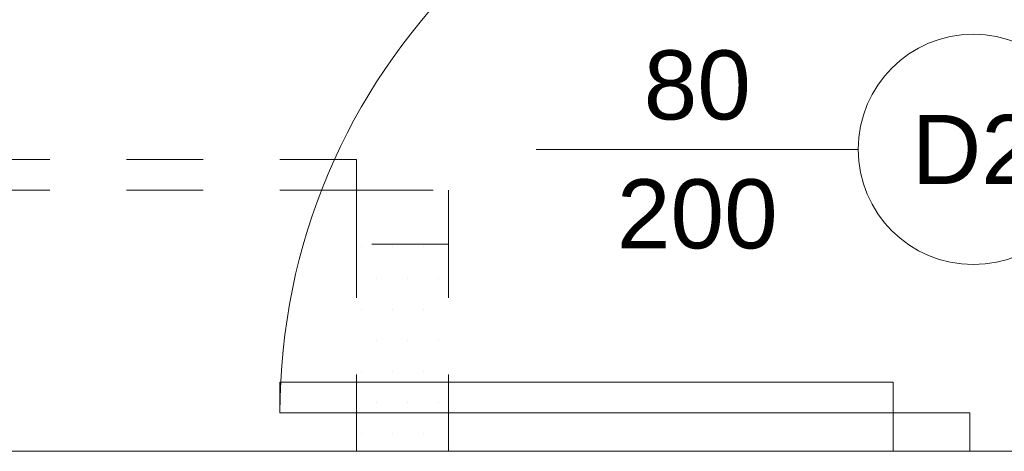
# Model space of a CAD drawing. Header units: millimetres. Extents: x -2274 to 12297, y -16157 to 26321.
# Tile 225 of 256: x -383 to -255, y -1070 to -1014. Entities that reach past the tile are written whole.
import ezdxf
from ezdxf.enums import TextEntityAlignment as Align

# ---------------------------------------------------------------- set-up
doc = ezdxf.new("R2010")
doc.units = ezdxf.units.MM
doc.linetypes.add('4002', pattern=[2, 1, -1])
doc.layers.add('-ŚCIANY NOŚNE', color=4, linetype='Continuous', lineweight=53)
doc.layers.add('DO USU', color=7, linetype='Continuous', true_color=0x969696)
doc.layers.add('ISTN. BUD', color=253, linetype='Continuous', true_color=0x828282)
doc.layers.add('PROJEKTOWANE', color=5, linetype='Continuous')
doc.styles.add('ARIAL', font='arial.ttf', dxfattribs={"height": 0.5})

msp = doc.modelspace()

# ---------------------------------------------------------------- linework, layer by layer
at = {"layer": '-ŚCIANY NOŚNE', "color": 253, "lineweight": 13}
msp.add_line((-538, -1070), (-51, -1070), dxfattribs=at)
at = {"layer": 'DO USU', "color": 253, "linetype": '4002', "lineweight": 13, "ltscale": 10}
for p, q in [((-409, -1032), (-339, -1032)), ((-339, -1032), (-339, -1036)), ((-339, -1036), (-409, -1036)), ((-339, -1036), (-327, -1036)), ((-339, -1036), (-339, -1043)), ((-327, -1036), (-327, -1043)), ((-339, -1070), (-339, -1043)), ((-327, -1043), (-339, -1043)), ((-327, -1070), (-327, -1043))]:
    msp.add_line(p, q, dxfattribs=at)
msp.add_arc((-339, -1036), 70, 90, 176.7242, dxfattribs=at)
at = {"layer": 'ISTN. BUD', "color": 253, "linetype": 'Continuous', "lineweight": 13}
for p, q in [((-338.42, -1043.38), (-338.42, -1043.38)), ((-334.37, -1043.38), (-334.37, -1043.38)), ((-330.32, -1043.38), (-330.32, -1043.38)), ((-336.4, -1047.43), (-336.4, -1047.43)), ((-332.35, -1047.43), (-332.35, -1047.43)), ((-328.3, -1047.43), (-328.3, -1047.43)), ((-338.42, -1051.47), (-338.42, -1051.47)), ((-334.37, -1051.47), (-334.37, -1051.47)), ((-330.32, -1051.47), (-330.32, -1051.47)), ((-336.4, -1055.52), (-336.4, -1055.52)), ((-332.35, -1055.52), (-332.35, -1055.52)), ((-328.3, -1055.52), (-328.3, -1055.52)), ((-338.42, -1059.57), (-338.42, -1059.57)), ((-334.37, -1059.57), (-334.37, -1059.57)), ((-330.32, -1059.57), (-330.32, -1059.57)), ((-336.4, -1063.62), (-336.4, -1063.62)), ((-332.35, -1063.62), (-332.35, -1063.62)), ((-328.3, -1063.62), (-328.3, -1063.62)), ((-338.42, -1067.67), (-338.42, -1067.67)), ((-334.37, -1067.67), (-334.37, -1067.67)), ((-330.32, -1067.67), (-330.32, -1067.67))]:
    msp.add_line(p, q, dxfattribs=at)
at = {"layer": 'PROJEKTOWANE', "color": 253, "lineweight": 13}
for p, q in [((-273.56, -1030.68), (-315.56, -1030.68)), ((-349, -1065), (-349, -1061)), ((-349, -1061), (-269, -1061)), ((-269, -1061), (-269, -1065)), ((-269, -1065), (-349, -1065)), ((-269, -1065), (-269, -1070)), ((-259, -1065), (-269, -1065)), ((-259, -1070), (-259, -1065)), ((-269, -1070), (-259, -1070))]:
    msp.add_line(p, q, dxfattribs=at)
msp.add_circle((-258.56, -1030.68), 15, dxfattribs=at)
msp.add_arc((-269, -1065), 80, 90, 180, dxfattribs=at)

# ---------------------------------------------------------------- texts
at = {"layer": 'PROJEKTOWANE', "color": 253, "lineweight": 13, "style": 'ARIAL'}
for s, p in [('80', (-294.56, -1022.28)), ('D2', (-258.56, -1030.68)), ('200', (-294.56, -1039.07))]:
    msp.add_text(s, height=9, dxfattribs=at).set_placement(p, align=Align.MIDDLE_CENTER)

doc.saveas('drawing.dxf')
